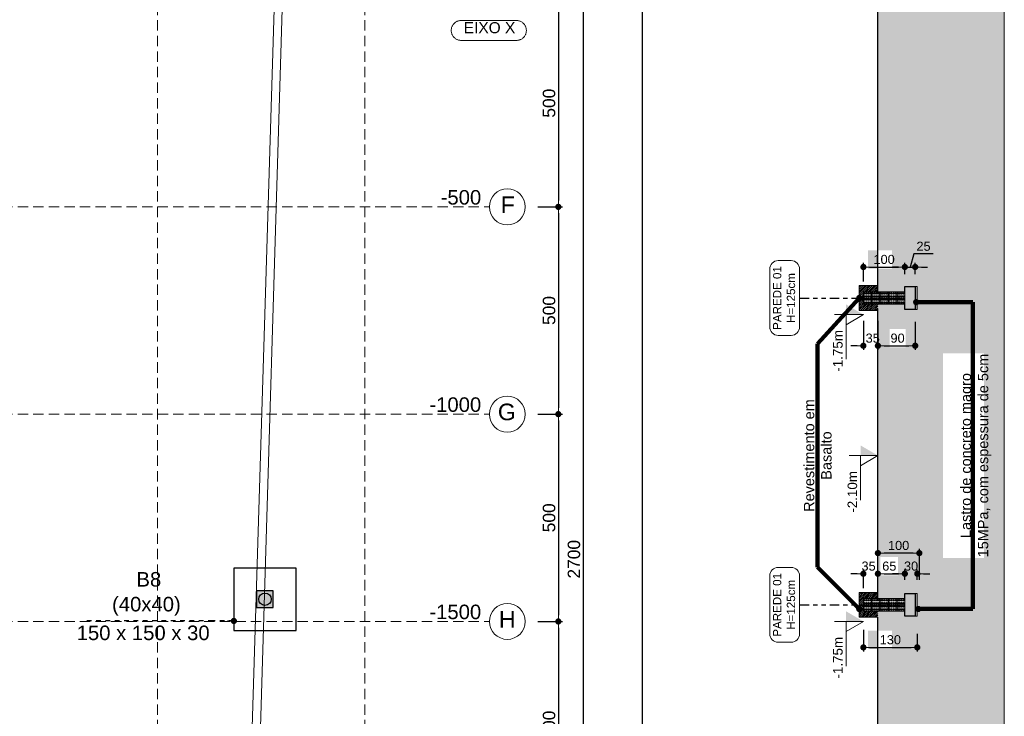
# Model space of a CAD drawing. Header units: millimetres. Extents: x 83 to 471, y -739 to 93.
# Tile 178 of 185: x 171 to 195, y 32 to 49. Entities that reach past the tile are written whole.
import ezdxf

# ---------------------------------------------------------------- set-up
doc = ezdxf.new("R2010")
doc.units = ezdxf.units.MM
for name, pattern in [('CYPE_RAYA', [0.225, 0.1125, -0.1125]), ('CYPE_RAYAPUNTOPUNTO', [0.45, 0.225, -0.075, 0, -0.075, 0, -0.075]), ('TRAZO_HUECO', [0.75, 0.5, -0.25])]:
    doc.linetypes.add(name, pattern=pattern)
for name, color, linetype, lineweight in [('.', 7, 'Continuous', 5), ('__MAGNUS.Cota', 30, 'Continuous', 9), ('A-FLOR', 7, 'Continuous', 9), ('BL_CONTORNO', 7, 'Continuous', 30), ('CORTE - RAMPA', 7, 'Continuous', 0), ('CORTE_COTAS_DAS_PLANTAS', 7, 'Continuous', 9), ('COTA_FORMAS', 7, 'CYPE_RAYAPUNTOPUNTO', 0), ('COTAS', 250, 'Continuous', 5), ('COTAS_REF_LINHAS', 7, 'Continuous', 20), ('FUN_COTAS', 7, 'Continuous', 0), ('PECA_COMPLETA', 7, 'Continuous', 0), ('PILAR_DIM', 240, 'Continuous', 15), ('PILAR_REF', 240, 'Continuous', 15), ('SAP_DIMENSION_Y_ARM', 7, 'Continuous', 0), ('VIG_HATCH', 7, 'Continuous', 0)]:
    doc.layers.add(name, color=color, linetype=linetype, lineweight=lineweight)
doc.layers.add('PILAR_MORRE', color=60, linetype='Continuous')
doc.styles.add('Arial', font='arial.ttf')
doc.dimstyles.new('Copy of UM_100.000000', dxfattribs={"dimtxt": 0.3, "dimasz": 0.15, "dimexe": 0.1, "dimexo": 0.3, "dimgap": 0.07, "dimtad": 1, "dimdec": 0, "dimlfac": 100, "dimzin": 0, "dimdsep": 46, "dimtxsty": 'Arial', "dimblk": 'DOT', "dimcen": 0.09, "dimdle": 0.1, "dimclrd": 30, "dimclre": 30, "dimclrt": 7, "dimadec": 1, "dimazin": 2, "dimtfac": 1, "dimtdec": 0, "dimtofl": 0, "dimtmove": 0, "dimatfit": 3, "dimldrblk": 'DOT', "dimfxl": 1, "dimtolj": 1, "dimarcsym": 0})
doc.dimstyles.new('Copy of UM_75.000000', dxfattribs={"dimtxt": 0.3, "dimasz": 0.15, "dimexe": 0.1, "dimexo": 0.3, "dimgap": 0.07, "dimtad": 1, "dimdec": 0, "dimlfac": 75, "dimzin": 0, "dimdsep": 46, "dimtxsty": 'Arial', "dimblk": 'DOT', "dimcen": 0.09, "dimdle": 0.1, "dimclrd": 30, "dimclre": 30, "dimclrt": 7, "dimadec": 1, "dimazin": 2, "dimtfac": 1, "dimtdec": 0, "dimtofl": 0, "dimtmove": 0, "dimatfit": 3, "dimldrblk": 'DOT', "dimfxl": 1, "dimtolj": 1, "dimarcsym": 0})
doc.dimstyles.new('UM_50.000000', dxfattribs={"dimtxt": 0.22, "dimasz": 0.1, "dimexe": 0.1, "dimexo": 0.3, "dimgap": 0.07, "dimtad": 1, "dimdec": 0, "dimlfac": 50, "dimzin": 0, "dimdsep": 46, "dimtxsty": 'Arial', "dimblk": 'DOT', "dimcen": 0.09, "dimdle": 0.1, "dimclrd": 30, "dimclre": 30, "dimclrt": 7, "dimadec": 1, "dimazin": 2, "dimtfac": 1, "dimtdec": 0, "dimtofl": 0, "dimtmove": 0, "dimatfit": 3, "dimldrblk": 'DOT', "dimfxl": 1, "dimtolj": 1, "dimarcsym": 0})

# ---------------------------------------------------------------- blocks, each defined once
blk = doc.blocks.new('fgfgfg')
at = {"layer": 'COTA_FORMAS', "linetype": 'TRAZO_HUECO', "ltscale": 0.5}
for p, q in [((59.181, 10.326), (66.284, -47.238)), ((54.219, 9.713), (61.322, -47.85)), ((-4.266, -30.754), (66.2, -22.058)), ((-3.653, -35.716), (66.812, -27.021)), ((-3.041, -40.679), (67.425, -31.983))]:
    blk.add_line(p, q, dxfattribs=at)
at = {"layer": 'COTAS_REF_LINHAS', "color": 7}
blk.add_lwpolyline([(64.975, -17.682), (64.959, -17.684), (64.944, -17.688), (64.928, -17.692), (64.913, -17.698), (64.899, -17.705), (64.885, -17.712), (64.871, -17.721), (64.858, -17.73), (64.846, -17.74), (64.834, -17.751), (64.823, -17.763), (64.813, -17.775), (64.804, -17.789), (64.795, -17.802), (64.788, -17.817), (64.782, -17.831), (64.776, -17.846), (64.772, -17.862), (64.768, -17.877), (64.766, -17.893), (64.765, -17.909), (64.765, -17.925), (64.766, -17.941), (64.768, -17.957), (64.771, -17.973), (64.775, -17.989), (64.78, -18.004), (64.786, -18.019), (64.793, -18.033), (64.801, -18.047), (64.81, -18.06), (64.82, -18.073), (64.83, -18.085), (64.842, -18.096), (64.854, -18.107), (64.867, -18.116), (64.88, -18.125), (64.894, -18.133), (64.909, -18.14), (64.923, -18.146), (64.939, -18.151), (64.954, -18.155), (64.97, -18.157), (64.986, -18.159), (65.002, -18.16), (65.018, -18.16), (65.034, -18.158), (66.356, -17.995), (66.372, -17.993), (66.388, -17.989), (66.403, -17.984), (66.418, -17.979), (66.433, -17.972), (66.447, -17.965), (66.46, -17.956), (66.473, -17.947), (66.486, -17.937), (66.497, -17.926), (66.508, -17.914), (66.518, -17.901), (66.528, -17.888), (66.536, -17.874), (66.543, -17.86), (66.55, -17.845), (66.555, -17.83), (66.559, -17.815), (66.563, -17.799), (66.565, -17.783), (66.566, -17.767), (66.567, -17.751), (66.566, -17.735), (66.564, -17.719), (66.561, -17.704), (66.557, -17.688), (66.552, -17.673), (66.545, -17.658), (66.538, -17.644), (66.53, -17.63), (66.521, -17.617), (66.512, -17.604), (66.501, -17.592), (66.49, -17.581), (66.477, -17.57), (66.465, -17.56), (66.451, -17.552), (66.437, -17.544), (66.423, -17.537), (66.408, -17.531), (66.393, -17.526), (66.377, -17.522), (66.361, -17.519), (66.345, -17.518), (66.329, -17.517), (66.313, -17.517), (66.297, -17.519), (64.975, -17.682)], close=True, dxfattribs=at)
for centre in [(66.63, -22.005), (67.242, -26.968), (67.855, -31.93)]:
    blk.add_circle(centre, 0.433, dxfattribs=at)
at = {"layer": 'COTAS_REF_LINHAS', "color": 7, "style": 'Arial'}
for s, height, p in [('EIXO X', 0.2667, (65.075, -17.978)), ('F', 0.4, (66.489, -22.171)), ('G', 0.4, (67.034, -27.141)), ('H', 0.4, (67.672, -32.101))]:
    blk.add_text(s, height=height, rotation=7.0348, dxfattribs=at).set_placement(p)
at = {"layer": 'COTAS_REF_LINHAS', "color": 7, "char_height": 0.35, "attachment_point": 3, "rotation": 7.0348, "style": 'Arial'}
for s, insert in [('-500', (65.956, -21.681)), ('-1000', (66.568, -26.643)), ('-1500', (67.18, -31.605))]:
    blk.add_mtext(s, dxfattribs=dict(at, insert=insert))
blk = doc.blocks.new('RUAS')
at = {"layer": 'A-FLOR'}
for p, q in [((64.155, 47.568), (62.778, 2.393)), ((63.044, 17.68), (63.955, 47.571)), ((62.518, 0.412), (63.044, 17.68))]:
    blk.add_line(p, q, dxfattribs=at)
blk = doc.blocks.new('_DOT')
at = {"layer": '__MAGNUS.Cota', "linetype": 'ByBlock'}
blk.add_line((-0.5, 0), (-1, 0), dxfattribs=at)
at = {"layer": '__MAGNUS.Cota', "linetype": 'ByBlock', "const_width": 0.5}
blk.add_lwpolyline([(-0.25, 0, 1), (0.25, 0, 1)], format="xyb", close=True, dxfattribs=at)
blk = doc.blocks.new('*D533')
at = {"layer": 'COTAS', "color": 30, "lineweight": -2}
for p, q in [((183.299, 49.749), (183.862, 49.749)), ((183.762, 49.599), (183.762, 44.899)), ((183.265, 44.749), (183.862, 44.749))]:
    blk.add_line(p, q, dxfattribs=at)
at = {"layer": 'Defpoints', "color": 0}
for p in [(182.999, 49.749), (182.965, 44.749), (183.762, 44.749)]:
    blk.add_point(p, dxfattribs=at)
at = {"layer": 'COTAS', "color": 30, "linetype": 'ByBlock', "lineweight": -2, "xscale": 0.15, "yscale": 0.15, "zscale": 0.15}
for p, rotation in [((183.762, 49.749), 90), ((183.762, 44.749), 270)]:
    blk.add_blockref('_DOT', p, dxfattribs=dict(at, rotation=rotation))
at = {"layer": 'COTAS', "color": 7, "insert": (183.539, 47.249), "char_height": 0.3, "attachment_point": 5, "rotation": 90, "style": 'Arial'}
blk.add_mtext('\\A1;500', dxfattribs=at)
blk = doc.blocks.new('*D534')
at = {"layer": 'COTAS', "color": 30, "lineweight": -2}
for p, q in [((183.265, 44.749), (183.862, 44.749)), ((183.762, 44.599), (183.762, 39.899)), ((183.265, 39.749), (183.862, 39.749))]:
    blk.add_line(p, q, dxfattribs=at)
at = {"layer": 'Defpoints', "color": 0}
for p in [(182.965, 44.749), (182.965, 39.749), (183.762, 39.749)]:
    blk.add_point(p, dxfattribs=at)
at = {"layer": 'COTAS', "color": 30, "linetype": 'ByBlock', "lineweight": -2, "xscale": 0.15, "yscale": 0.15, "zscale": 0.15}
for p, rotation in [((183.762, 44.749), 90), ((183.762, 39.749), 270)]:
    blk.add_blockref('_DOT', p, dxfattribs=dict(at, rotation=rotation))
at = {"layer": 'COTAS', "color": 7, "insert": (183.539, 42.249), "char_height": 0.3, "attachment_point": 5, "rotation": 90, "style": 'Arial'}
blk.add_mtext('\\A1;500', dxfattribs=at)
blk = doc.blocks.new('*D535')
at = {"layer": 'COTAS', "color": 30, "lineweight": -2}
for p, q in [((183.265, 39.749), (183.862, 39.749)), ((183.762, 39.599), (183.762, 34.899)), ((183.265, 34.749), (183.862, 34.749))]:
    blk.add_line(p, q, dxfattribs=at)
at = {"layer": 'Defpoints', "color": 0}
for p in [(182.965, 39.749), (182.965, 34.749), (183.762, 34.749)]:
    blk.add_point(p, dxfattribs=at)
at = {"layer": 'COTAS', "color": 30, "linetype": 'ByBlock', "lineweight": -2, "xscale": 0.15, "yscale": 0.15, "zscale": 0.15}
for p, rotation in [((183.762, 39.749), 90), ((183.762, 34.749), 270)]:
    blk.add_blockref('_DOT', p, dxfattribs=dict(at, rotation=rotation))
at = {"layer": 'COTAS', "color": 7, "insert": (183.539, 37.249), "char_height": 0.3, "attachment_point": 5, "rotation": 90, "style": 'Arial'}
blk.add_mtext('\\A1;500', dxfattribs=at)
blk = doc.blocks.new('*D536')
at = {"layer": 'COTAS', "color": 30, "lineweight": -2}
for p, q in [((183.265, 34.749), (183.862, 34.749)), ((183.762, 34.599), (183.762, 29.899)), ((183.265, 29.749), (183.862, 29.749))]:
    blk.add_line(p, q, dxfattribs=at)
at = {"layer": 'Defpoints', "color": 0}
for p in [(182.965, 34.749), (182.965, 29.749), (183.762, 29.749)]:
    blk.add_point(p, dxfattribs=at)
at = {"layer": 'COTAS', "color": 30, "linetype": 'ByBlock', "lineweight": -2, "xscale": 0.15, "yscale": 0.15, "zscale": 0.15}
for p, rotation in [((183.762, 34.749), 90), ((183.762, 29.749), 270)]:
    blk.add_blockref('_DOT', p, dxfattribs=dict(at, rotation=rotation))
at = {"layer": 'COTAS', "color": 7, "insert": (183.539, 32.249), "char_height": 0.3, "attachment_point": 5, "rotation": 90, "style": 'Arial'}
blk.add_mtext('\\A1;500', dxfattribs=at)
blk = doc.blocks.new('*D540')
at = {"layer": 'COTAS', "color": 30, "lineweight": -2}
for p, q in [((183.299, 49.749), (184.463, 49.749)), ((184.363, 49.599), (184.363, 22.899)), ((183.265, 22.749), (184.463, 22.749))]:
    blk.add_line(p, q, dxfattribs=at)
at = {"layer": 'Defpoints', "color": 0}
for p in [(182.999, 49.749), (182.965, 22.749), (184.363, 22.749)]:
    blk.add_point(p, dxfattribs=at)
at = {"layer": 'COTAS', "color": 30, "linetype": 'ByBlock', "lineweight": -2, "xscale": 0.15, "yscale": 0.15, "zscale": 0.15}
for p, rotation in [((184.363, 49.749), 90), ((184.363, 22.749), 270)]:
    blk.add_blockref('_DOT', p, dxfattribs=dict(at, rotation=rotation))
at = {"layer": 'COTAS', "color": 7, "insert": (184.139, 36.249), "char_height": 0.3, "attachment_point": 5, "rotation": 90, "style": 'Arial'}
blk.add_mtext('\\A1;2700', dxfattribs=at)
blk = doc.blocks.new('*D1122')
at = {"layer": 'COTAS', "color": 30, "lineweight": -2}
for p, q in [((191.469, 35.55), (191.469, 36)), ((191.619, 35.9), (191.969, 35.9)), ((192.119, 35.75), (192.119, 36))]:
    blk.add_line(p, q, dxfattribs=at)
at = {"layer": 'Defpoints', "color": 0}
for p in [(192.119, 35.9), (192.119, 35.45), (191.469, 35.25)]:
    blk.add_point(p, dxfattribs=at)
at = {"layer": 'COTAS', "color": 30, "linetype": 'ByBlock', "lineweight": -2, "xscale": 0.15, "yscale": 0.15, "zscale": 0.15, "rotation": 180}
blk.add_blockref('_DOT', (191.469, 35.9), dxfattribs=at)
at = {"layer": 'COTAS', "color": 30, "linetype": 'ByBlock', "lineweight": -2, "xscale": 0.15, "yscale": 0.15, "zscale": 0.15}
blk.add_blockref('_DOT', (192.119, 35.9), dxfattribs=at)
at = {"layer": 'COTAS', "color": 7, "insert": (191.744, 36.082), "char_height": 0.22, "attachment_point": 5, "style": 'Arial'}
blk.add_mtext('\\A1;65', dxfattribs=at)
blk = doc.blocks.new('*D1123')
at = {"layer": 'COTAS', "color": 30, "lineweight": -2}
for p, q in [((191.119, 34.549), (191.119, 34.024)), ((192.419, 34.449), (192.419, 34.024)), ((191.269, 34.124), (192.269, 34.124))]:
    blk.add_line(p, q, dxfattribs=at)
at = {"layer": 'Defpoints', "color": 0}
for p in [(191.119, 34.849), (192.419, 34.749), (192.419, 34.124)]:
    blk.add_point(p, dxfattribs=at)
at = {"layer": 'COTAS', "color": 30, "linetype": 'ByBlock', "lineweight": -2, "xscale": 0.15, "yscale": 0.15, "zscale": 0.15, "rotation": 180}
blk.add_blockref('_DOT', (191.119, 34.124), dxfattribs=at)
at = {"layer": 'COTAS', "color": 30, "linetype": 'ByBlock', "lineweight": -2, "xscale": 0.15, "yscale": 0.15, "zscale": 0.15}
blk.add_blockref('_DOT', (192.419, 34.124), dxfattribs=at)
at = {"layer": 'COTAS', "color": 7, "insert": (191.769, 34.307), "char_height": 0.22, "attachment_point": 5, "style": 'Arial'}
blk.add_mtext('\\A1;130', dxfattribs=at)
blk = doc.blocks.new('*D1124')
at = {"layer": 'COTAS', "color": 30, "lineweight": -2}
for p, q in [((191.469, 42), (191.469, 41.299)), ((192.369, 41.975), (192.369, 41.299)), ((191.619, 41.399), (192.219, 41.399))]:
    blk.add_line(p, q, dxfattribs=at)
at = {"layer": 'Defpoints', "color": 0}
for p in [(191.469, 42.3), (192.369, 42.275), (192.369, 41.399)]:
    blk.add_point(p, dxfattribs=at)
at = {"layer": 'COTAS', "color": 30, "linetype": 'ByBlock', "lineweight": -2, "xscale": 0.15, "yscale": 0.15, "zscale": 0.15, "rotation": 180}
blk.add_blockref('_DOT', (191.469, 41.399), dxfattribs=at)
at = {"layer": 'COTAS', "color": 30, "linetype": 'ByBlock', "lineweight": -2, "xscale": 0.15, "yscale": 0.15, "zscale": 0.15}
blk.add_blockref('_DOT', (192.369, 41.399), dxfattribs=at)
at = {"layer": 'COTAS', "color": 7, "insert": (191.944, 41.581), "char_height": 0.22, "attachment_point": 5, "style": 'Arial'}
blk.add_mtext('\\A1;90', dxfattribs=at)
blk = doc.blocks.new('*D1125')
at = {"layer": 'COTAS', "color": 30, "lineweight": -2}
for p, q in [((191.119, 42.95), (191.119, 43.398)), ((191.269, 43.298), (191.969, 43.298)), ((192.119, 43.125), (192.119, 43.398))]:
    blk.add_line(p, q, dxfattribs=at)
at = {"layer": 'Defpoints', "color": 0}
for p in [(192.119, 43.298), (192.119, 42.825), (191.119, 42.65)]:
    blk.add_point(p, dxfattribs=at)
at = {"layer": 'COTAS', "color": 30, "linetype": 'ByBlock', "lineweight": -2, "xscale": 0.15, "yscale": 0.15, "zscale": 0.15, "rotation": 180}
blk.add_blockref('_DOT', (191.119, 43.298), dxfattribs=at)
at = {"layer": 'COTAS', "color": 30, "linetype": 'ByBlock', "lineweight": -2, "xscale": 0.15, "yscale": 0.15, "zscale": 0.15}
blk.add_blockref('_DOT', (192.119, 43.298), dxfattribs=at)
at = {"layer": 'COTAS', "color": 7, "insert": (191.619, 43.48), "char_height": 0.22, "attachment_point": 5, "style": 'Arial'}
blk.add_mtext('\\A1;100', dxfattribs=at)
blk = doc.blocks.new('*D1140')
at = {"layer": 'COTAS', "color": 30, "lineweight": -2}
for p, q in [((190.969, 35.9), (190.819, 35.9)), ((191.119, 35.55), (191.119, 36)), ((191.469, 35.65), (191.469, 36)), ((191.619, 35.9), (191.769, 35.9))]:
    blk.add_line(p, q, dxfattribs=at)
at = {"layer": 'Defpoints', "color": 0}
for p in [(191.469, 35.9), (191.119, 35.25), (191.469, 35.35)]:
    blk.add_point(p, dxfattribs=at)
at = {"layer": 'COTAS', "color": 30, "linetype": 'ByBlock', "lineweight": -2, "xscale": 0.15, "yscale": 0.15, "zscale": 0.15}
blk.add_blockref('_DOT', (191.119, 35.9), dxfattribs=at)
at = {"layer": 'COTAS', "color": 30, "linetype": 'ByBlock', "lineweight": -2, "xscale": 0.15, "yscale": 0.15, "zscale": 0.15, "rotation": 180}
blk.add_blockref('_DOT', (191.469, 35.9), dxfattribs=at)
at = {"layer": 'COTAS', "color": 7, "insert": (191.244, 36.083), "char_height": 0.22, "attachment_point": 5, "style": 'Arial'}
blk.add_mtext('\\A1;35', dxfattribs=at)
blk = doc.blocks.new('DOT')
at = {"color": 0, "linetype": 'ByBlock'}
blk.add_line((-0.5, 0), (-1, 0), dxfattribs=at)
at = {"color": 0, "linetype": 'ByBlock', "const_width": 0.5}
blk.add_lwpolyline([(-0.25, 0, 1), (0.25, 0, 1)], format="xyb", close=True, dxfattribs=at)
blk = doc.blocks.new('*D1141')
at = {"layer": 'COTAS', "color": 30, "lineweight": -2}
for p, q in [((191.119, 42), (191.119, 41.299)), ((191.469, 41.85), (191.469, 41.299)), ((190.969, 41.399), (190.819, 41.399)), ((191.619, 41.399), (191.769, 41.399))]:
    blk.add_line(p, q, dxfattribs=at)
at = {"layer": 'Defpoints', "color": 0}
for p in [(191.119, 42.3), (191.469, 42.15), (191.469, 41.399)]:
    blk.add_point(p, dxfattribs=at)
at = {"layer": 'COTAS', "color": 30, "linetype": 'ByBlock', "lineweight": -2, "xscale": 0.15, "yscale": 0.15, "zscale": 0.15}
blk.add_blockref('_DOT', (191.119, 41.399), dxfattribs=at)
at = {"layer": 'COTAS', "color": 30, "linetype": 'ByBlock', "lineweight": -2, "xscale": 0.15, "yscale": 0.15, "zscale": 0.15, "rotation": 180}
blk.add_blockref('_DOT', (191.469, 41.399), dxfattribs=at)
at = {"layer": 'COTAS', "color": 7, "insert": (191.344, 41.581), "char_height": 0.22, "attachment_point": 5, "style": 'Arial'}
blk.add_mtext('\\A1;35', dxfattribs=at)
blk = doc.blocks.new('*D1987')
at = {"layer": 'COTAS', "color": 30, "lineweight": -2}
for p, q in [((192.339, 43.615), (192.244, 43.298)), ((192.8, 43.615), (192.339, 43.615)), ((191.969, 43.298), (191.819, 43.298)), ((192.119, 43.125), (192.119, 43.398)), ((192.119, 43.298), (192.369, 43.298)), ((192.369, 43.125), (192.369, 43.398)), ((192.519, 43.298), (192.669, 43.298))]:
    blk.add_line(p, q, dxfattribs=at)
at = {"layer": 'Defpoints', "color": 0}
for p in [(192.369, 43.298), (192.119, 42.825), (192.369, 42.825)]:
    blk.add_point(p, dxfattribs=at)
at = {"layer": 'COTAS', "color": 30, "linetype": 'ByBlock', "lineweight": -2, "xscale": 0.15, "yscale": 0.15, "zscale": 0.15}
blk.add_blockref('_DOT', (192.119, 43.298), dxfattribs=at)
at = {"layer": 'COTAS', "color": 30, "linetype": 'ByBlock', "lineweight": -2, "xscale": 0.15, "yscale": 0.15, "zscale": 0.15, "rotation": 180}
blk.add_blockref('_DOT', (192.369, 43.298), dxfattribs=at)
at = {"layer": 'COTAS', "color": 7, "insert": (192.57, 43.798), "char_height": 0.22, "attachment_point": 5, "style": 'Arial'}
blk.add_mtext('\\A1;25', dxfattribs=at)
blk = doc.blocks.new('*D1989')
at = {"layer": 'COTAS', "color": 30, "lineweight": -2}
for p, q in [((191.969, 35.9), (191.819, 35.9)), ((192.119, 35.75), (192.119, 36)), ((192.419, 35.75), (192.419, 36)), ((192.569, 35.9), (192.719, 35.9))]:
    blk.add_line(p, q, dxfattribs=at)
at = {"layer": 'Defpoints', "color": 0}
for p in [(192.419, 35.9), (192.119, 35.45), (192.419, 35.45)]:
    blk.add_point(p, dxfattribs=at)
at = {"layer": 'COTAS', "color": 30, "linetype": 'ByBlock', "lineweight": -2, "xscale": 0.15, "yscale": 0.15, "zscale": 0.15}
blk.add_blockref('_DOT', (192.119, 35.9), dxfattribs=at)
at = {"layer": 'COTAS', "color": 30, "linetype": 'ByBlock', "lineweight": -2, "xscale": 0.15, "yscale": 0.15, "zscale": 0.15, "rotation": 180}
blk.add_blockref('_DOT', (192.419, 35.9), dxfattribs=at)
at = {"layer": 'COTAS', "color": 7, "insert": (192.269, 36.083), "char_height": 0.22, "attachment_point": 5, "style": 'Arial'}
blk.add_mtext('\\A1;30', dxfattribs=at)
blk = doc.blocks.new('*D2258')
at = {"layer": 'COTAS', "color": 30, "lineweight": -2}
for p, q in [((191.469, 35.85), (191.469, 36.498)), ((192.319, 36.398), (191.619, 36.398)), ((192.469, 35.75), (192.469, 36.498))]:
    blk.add_line(p, q, dxfattribs=at)
at = {"layer": 'Defpoints', "color": 0}
for p in [(191.469, 36.398), (191.469, 35.55), (192.469, 35.45)]:
    blk.add_point(p, dxfattribs=at)
at = {"layer": 'COTAS', "color": 30, "linetype": 'ByBlock', "lineweight": -2, "xscale": 0.15, "yscale": 0.15, "zscale": 0.15, "rotation": 180}
blk.add_blockref('_DOT', (191.469, 36.398), dxfattribs=at)
at = {"layer": 'COTAS', "color": 30, "linetype": 'ByBlock', "lineweight": -2, "xscale": 0.15, "yscale": 0.15, "zscale": 0.15}
blk.add_blockref('_DOT', (192.469, 36.398), dxfattribs=at)
at = {"layer": 'COTAS', "color": 7, "insert": (191.969, 36.581), "char_height": 0.22, "attachment_point": 5, "style": 'Arial'}
blk.add_mtext('\\A1;100', dxfattribs=at)
blk = doc.blocks.new('G$C706CCFBA')
at = {"lineweight": 5}
for p, q in [((-1, 0), (-1, -0.15)), ((-0.805, 0), (-0.805, -0.15)), ((-0.8, 0), (-0.8, -0.15)), ((-0.795, 0), (-0.795, -0.15)), ((-0.605, 0), (-0.605, -0.15)), ((-0.6, 0), (-0.6, -0.15)), ((-0.595, 0), (-0.595, -0.15)), ((-0.4, 0), (-0.4, -0.15)), ((-0.4, 0), (-0.4, -0.15)), ((-0.395, 0), (-0.395, -0.15)), ((-0.39, 0), (-0.39, -0.15)), ((-0.195, 0), (-0.195, -0.15)), ((-0.195, 0), (-0.195, -0.15)), ((-0.19, 0), (-0.19, -0.15)), ((-0.185, 0), (-0.185, -0.15))]:
    blk.add_line(p, q, dxfattribs=at)
blk.add_lwpolyline([(-1, 0), (0, 0), (0, -0.15), (-1, -0.15)], close=True, dxfattribs=at)
for centre in [(-0.974, -0.038), (-0.974, -0.112), (-0.927, -0.038), (-0.927, -0.112), (-0.879, -0.038), (-0.879, -0.112), (-0.831, -0.038), (-0.831, -0.112), (-0.774, -0.038), (-0.774, -0.112), (-0.727, -0.038), (-0.727, -0.112), (-0.679, -0.038), (-0.679, -0.112), (-0.631, -0.038), (-0.631, -0.112), (-0.574, -0.038), (-0.574, -0.112), (-0.527, -0.038), (-0.527, -0.112), (-0.479, -0.038), (-0.479, -0.112), (-0.431, -0.038), (-0.431, -0.112), (-0.369, -0.038), (-0.369, -0.112), (-0.322, -0.038), (-0.322, -0.112), (-0.274, -0.038), (-0.274, -0.112), (-0.226, -0.038), (-0.226, -0.112), (-0.164, -0.038), (-0.164, -0.112), (-0.117, -0.038), (-0.117, -0.112), (-0.069, -0.038), (-0.069, -0.112), (-0.021, -0.038), (-0.021, -0.112)]:
    blk.add_circle(centre, 0.0164, dxfattribs=at)

msp = doc.modelspace()

# ---------------------------------------------------------------- hatches: boundary and pattern name
at = {"layer": '.', "true_color": 0x939598}
h = msp.add_hatch(dxfattribs=at)
h.set_pattern_fill('EARTH', color=252, scale=0.1)
h.paths.add_polyline_path([(192.41909, 42.82522), (192.41909, 42.27522), (192.11909, 42.27522), (192.11909, 42.40022), (191.46909, 42.40022), (191.46909, 35.30022), (192.11909, 35.30022), (192.11909, 35.42522), (192.41909, 35.42522), (192.41909, 34.87522), (192.11909, 34.87522), (192.11909, 35.00022), (191.46909, 35.00022), (191.46909, 31.49942), (192.96909, 29.94942), (193.01909, 29.94942), (193.01909, 28.8494), (192.96909, 28.8494), (192.96909, 27.16325), (190.61909, 24.76325), (190.61909, 24.76325), (190.61909, 23.96325), (190.61909, 23.96325), (190.61909, 21.83194), (189.71909, 21.04934), (189.71909, 20.84931), (189.36909, 20.84931), (189.36909, 13.20035), (189.71909, 13.20035), (189.71909, 13.00033), (189.21909, 13.00033), (189.21909, 10.20604), (194.51797, 10.20604), (194.51797, 91.54621), (191.81909, 91.54621), (191.81909, 85.08589), (192.31909, 85.08589), (192.31909, 84.88589), (191.96909, 84.88589), (191.96909, 77.14024), (192.31909, 77.14024), (192.31909, 76.94024), (191.81909, 76.94024), (191.81909, 74.74942), (192.06909, 74.74942), (192.06909, 68.31942), (191.81909, 68.31942), (191.81909, 56.04206), (191.46909, 53.06366), (191.46909, 42.70022), (192.11909, 42.70022), (192.11909, 42.82522), (192.41909, 42.82522)], is_closed=False)
h.paths.add_polyline_path([(191.23178, 34.52892), (191.80639, 34.52892), (191.80639, 34.08426), (191.23178, 34.08426)])
h.paths.add_polyline_path([(191.23178, 43.70272), (191.80639, 43.70272), (191.80639, 43.25807), (191.23178, 43.25807)])
h.paths.add_polyline_path([(190.61909, 23.45551), (190.61909, 23.0107)], flags=16)
h.paths.add_polyline_path([(191.70558, 31.38179), (192.28259, 31.38179), (192.28259, 30.93714), (191.70558, 30.93714)])
h.paths.add_polyline_path([(192.62152, 30.79168), (193.04576, 30.79168), (193.04576, 30.34688), (192.62152, 30.34688)], flags=16)
h.paths.add_polyline_path([(193.03912, 36.28177), (193.03912, 41.21867), (194.02622, 41.21867), (194.02622, 36.28177)], flags=16)
h.paths.add_polyline_path([(193.03912, 69.36932), (193.03912, 74.30622), (194.02622, 74.30622), (194.02622, 69.36932)], flags=16)
h.paths.add_polyline_path([(193.03912, 24.31545), (193.03912, 29.25236), (194.02622, 29.25236), (194.02622, 24.31545)], flags=16)
h.paths.add_polyline_path([(191.53069, 36.3039), (191.95748, 36.3039), (191.95748, 35.86015), (191.53069, 35.86015)], flags=16)
h.paths.add_polyline_path([(191.75152, 41.80239), (192.1426, 41.80239), (192.1426, 41.35864), (191.75152, 41.35864)], flags=16)
h.paths.add_polyline_path([(191.38718, 14.52534), (191.38718, 19.52432), (192.72699, 19.52432), (192.72699, 14.52534)], flags=16)
at = {"layer": '.', "true_color": 0x656565}
h = msp.add_hatch(color=251, dxfattribs=at)
h.dxf.hatch_style = 1
h.paths.add_polyline_path([(192.06909, 68.31942), (192.06909, 74.74942), (192.01909, 74.74942), (192.01909, 68.31942), (192.06909, 68.31942)], is_closed=False)
h.paths.add_polyline_path([(192.36909, 42.82522), (192.36909, 42.27522), (192.41909, 42.27522), (192.41909, 42.82522), (192.36909, 42.82522)], is_closed=False)
h.paths.add_polyline_path([(192.36909, 35.42522), (192.36909, 34.87522), (192.41909, 34.87522), (192.41909, 35.42522), (192.36909, 35.42522)], is_closed=False)
h.paths.add_polyline_path([(193.01909, 29.94942), (192.96909, 29.94942), (192.96909, 28.8494), (193.01909, 28.8494), (193.01909, 29.94942)], is_closed=False)
h.paths.add_polyline_path([(191.46909, 26.74864), (191.51909, 26.74864), (191.51909, 27.54864), (191.46909, 27.54864), (191.46909, 26.74864)], is_closed=False)
h.paths.add_polyline_path([(190.56909, 23.96325), (190.61909, 23.96325), (190.61909, 24.76325), (190.56909, 24.76325), (190.56909, 23.96325)], is_closed=False)
h.paths.add_polyline_path([(191.96909, 28.7469), (191.91909, 28.74691), (191.91909, 27.94689), (191.96909, 27.94688), (191.96909, 28.7469)], is_closed=False)
h.paths.add_polyline_path([(191.01909, 25.54958), (191.06909, 25.54958), (191.06909, 26.3496), (191.01909, 26.3496), (191.01909, 25.54958)], is_closed=False)
at = {"layer": '.', "lineweight": 0}
h = msp.add_hatch(dxfattribs=at)
h.set_pattern_fill('ANSI31', color=256, scale=0.01)
h.paths.add_polyline_path([(189.21909, 24.26324), (189.21909, 24.06325), (189.31909, 24.06325), (189.31909, 24.26324), (189.21909, 24.26324)], is_closed=False)
h.paths.add_polyline_path([(189.66909, 24.51325), (189.66909, 24.66325), (189.21909, 24.66325), (189.21909, 24.26324), (189.31909, 24.26324), (189.31909, 24.51325), (189.66909, 24.51325)], is_closed=False)
h.paths.add_polyline_path([(189.76909, 25.84959), (189.66909, 25.84959), (189.66909, 25.6496), (189.76909, 25.6496), (189.76909, 25.84959)], is_closed=False)
h.paths.add_polyline_path([(189.66909, 25.84959), (189.76909, 25.84959), (189.76909, 26.0996), (190.11909, 26.0996), (190.11909, 26.2496), (189.66909, 26.2496), (189.66909, 25.84959)], is_closed=False)
h.paths.add_polyline_path([(190.21909, 26.84864), (190.21909, 27.04863), (190.11909, 27.04863), (190.11909, 26.84864), (190.21909, 26.84864)], is_closed=False)
h.paths.add_polyline_path([(190.11909, 27.44864), (190.11909, 27.04863), (190.21909, 27.04863), (190.21909, 27.29864), (190.56909, 27.29864), (190.56909, 27.44864), (190.11909, 27.44864)], is_closed=False)
h.paths.add_polyline_path([(190.66909, 28.0469), (190.66909, 28.24689), (190.56909, 28.24689), (190.56909, 28.0469), (190.66909, 28.0469)], is_closed=False)
h.paths.add_polyline_path([(190.56909, 28.6469), (190.56909, 28.24689), (190.66909, 28.24689), (190.66909, 28.4969), (191.01909, 28.4969), (191.01909, 28.6469), (190.56909, 28.6469)], is_closed=False)
h.paths.add_polyline_path([(191.01909, 29.44941), (191.01909, 29.1494), (191.11909, 29.1494), (191.11909, 29.44941), (191.01909, 29.44941)], is_closed=False)
h.paths.add_polyline_path([(191.46909, 29.64942), (191.46909, 29.74942), (191.01909, 29.74942), (191.01909, 29.44941), (191.11909, 29.44941), (191.11909, 29.64942), (191.46909, 29.64942)], is_closed=False)
h.paths.add_polyline_path([(191.11909, 35.30022), (191.46909, 35.30022), (191.46909, 35.45022), (191.01909, 35.45022), (191.01909, 35.04982), (191.11909, 35.04982), (191.11909, 35.30022)], is_closed=False)
h.paths.add_polyline_path([(191.01909, 35.04982), (191.01909, 34.85022), (191.46909, 34.85022), (191.46909, 35.00022), (191.11909, 35.00022), (191.11909, 35.04982), (191.01909, 35.04982)], is_closed=False)
h.paths.add_polyline_path([(191.46909, 42.85022), (191.01909, 42.85022), (191.01909, 42.45022), (191.11909, 42.45022), (191.11909, 42.70022), (191.46909, 42.70022), (191.46909, 42.85022)], is_closed=False)
h.paths.add_polyline_path([(191.01909, 42.45022), (191.01909, 42.25022), (191.46909, 42.25022), (191.46909, 42.40022), (191.11909, 42.40022), (191.11909, 42.45022), (191.01909, 42.45022)], is_closed=False)
at = {"layer": 'COTAS'}
h = msp.add_hatch(color=256, dxfattribs=at)
h.dxf.hatch_style = 1
h.paths.add_polyline_path([(190.70161, 42.39537), (191.11909, 42.15022), (190.70161, 42.15022), (190.70161, 42.39537)])
h = msp.add_hatch(color=256, dxfattribs=at)
h.dxf.hatch_style = 1
h.paths.add_polyline_path([(191.05161, 38.99537), (191.46909, 38.75022), (191.05161, 38.75022), (191.05161, 38.99537)])
h = msp.add_hatch(color=256, dxfattribs=at)
h.dxf.hatch_style = 1
h.paths.add_polyline_path([(190.70161, 34.99457), (191.11909, 34.74942), (190.70161, 34.74942), (190.70161, 34.99457)])
at = {"layer": 'PILAR_MORRE'}
h = msp.add_hatch(color=256, dxfattribs=at)
h.dxf.hatch_style = 1
h.paths.add_polyline_path([(137.27995, 64.3687), (137.27995, 64.5687), (137.07995, 64.5687), (137.07995, 64.3687), (137.27995, 64.3687)])
h.paths.add_polyline_path([(131.25995, 64.3687), (131.25995, 64.5687), (131.05995, 64.5687), (131.05995, 64.3687), (131.25995, 64.3687)])
h.paths.add_polyline_path([(170.144, 50.29362), (170.144, 50.69362), (169.744, 50.69362), (169.744, 50.29362)])
h.paths.add_polyline_path([(177.80476, 65.16785), (177.80476, 65.56785), (177.40476, 65.56785), (177.40476, 65.16785)])
h.paths.add_polyline_path([(177.34485, 50.07485), (177.34485, 50.47485), (176.94485, 50.47485), (176.94485, 50.07485)])
h.paths.add_polyline_path([(170.60241, 65.28311), (170.60241, 65.68311), (170.20241, 65.68311), (170.20241, 65.28311)])
h.paths.add_polyline_path([(176.8857, 35.0845), (176.8857, 35.4845), (176.4857, 35.4845), (176.4857, 35.0845)])
h.paths.add_polyline_path([(169.68875, 35.29934), (169.68875, 35.69934), (169.28875, 35.69934), (169.28875, 35.29934)])
at = {"layer": 'VIG_HATCH', "true_color": 0xffe0e0}
h = msp.add_hatch(color=254, dxfattribs=at)
h.dxf.hatch_style = 1
h.paths.add_polyline_path([(192.36909, 42.82522), (192.11909, 42.82522), (192.11909, 42.70022), (191.11909, 42.70022), (191.11909, 42.40022), (192.11909, 42.40022), (192.11909, 42.27522), (192.36909, 42.27522), (192.36909, 42.82522)], is_closed=False)
h.paths.add_polyline_path([(191.11909, 42.40022), (192.11909, 42.40022), (192.11909, 42.40022), (191.11909, 42.40022), (191.11909, 42.40022)], is_closed=False, flags=16)
h.paths.add_polyline_path([(192.36909, 35.42522), (192.11909, 35.42522), (192.11909, 35.30022), (191.11909, 35.30022), (191.11909, 35.00022), (192.11909, 35.00022), (192.11909, 34.87522), (192.36909, 34.87522), (192.36909, 35.42522)], is_closed=False)
h.paths.add_polyline_path([(191.11909, 35.00022), (192.11909, 35.00022), (192.11909, 35.00022), (191.11909, 35.00022), (191.11909, 35.00022)], is_closed=False, flags=16)
h.paths.add_polyline_path([(192.96909, 29.44941), (192.96909, 29.94942), (192.66909, 29.94942), (192.66909, 29.64942), (191.11909, 29.64942), (191.11909, 29.44941), (192.96909, 29.44941)], is_closed=False)
h.paths.add_polyline_path([(192.96909, 29.44941), (191.11909, 29.44941), (191.11909, 29.2994), (192.66909, 29.2994), (192.66909, 28.8494), (192.96909, 28.8494), (192.96909, 29.44941)], is_closed=False)

# ---------------------------------------------------------------- linework, layer by layer
for p, q in [((185.7886, 10.20604), (185.7886, 91.54621)), ((191.46909, 42.65022), (191.46909, 53.06366)), ((192.11909, 42.65022), (192.11909, 42.82522)), ((192.11909, 42.82522), (192.36909, 42.82522)), ((192.36909, 42.82522), (192.36909, 42.27522)), ((191.46909, 35.25022), (191.46909, 42.30022)), ((192.11909, 42.27522), (192.11909, 42.45022)), ((192.36909, 42.27522), (192.11909, 42.27522)), ((192.11909, 35.25022), (192.11909, 35.42522)), ((192.11909, 35.42522), (192.36909, 35.42522)), ((192.36909, 35.42522), (192.36909, 34.87522)), ((192.11909, 34.87522), (192.11909, 35.05022)), ((191.46909, 29.64942), (191.46909, 34.84942)), ((192.36909, 34.87522), (192.11909, 34.87522))]:
    msp.add_line(p, q)
at = {"linetype": 'CYPE_RAYAPUNTOPUNTO'}
for p, q in [((189.58505, 42.55022), (192.11909, 42.55022)), ((189.58505, 35.15022), (192.11909, 35.15022))]:
    msp.add_line(p, q, dxfattribs=at)
at = {"layer": 'BL_CONTORNO'}
for points in [[(177.4357, 34.5345), (177.4357, 36.0345), (175.9357, 36.0345), (175.9357, 34.5345)], [(176.8857, 35.0845), (176.8857, 35.4845), (176.4857, 35.4845), (176.4857, 35.0845)]]:
    msp.add_lwpolyline(points, close=True, dxfattribs=at)
msp.add_circle((176.6857, 35.2845), 0.15, dxfattribs=at)
at = {"layer": 'COTAS'}
for p, q in [((191.11909, 42.15022), (190.42269, 42.15022)), ((190.70161, 42.15022), (190.70161, 41.07257)), ((191.11909, 42.15022), (190.70161, 41.90507)), ((190.70161, 41.90507), (190.70161, 42.15022)), ((191.46909, 38.75022), (190.77269, 38.75022)), ((191.05161, 38.75022), (191.05161, 37.67257)), ((191.46909, 38.75022), (191.05161, 38.50507)), ((191.05161, 38.50507), (191.05161, 38.75022)), ((191.11909, 34.74942), (190.42269, 34.74942)), ((190.70161, 34.74942), (190.70161, 33.67177)), ((191.11909, 34.74942), (190.70161, 34.50427)), ((190.70161, 34.50427), (190.70161, 34.74942))]:
    msp.add_line(p, q, dxfattribs=at)
at = {"layer": 'PECA_COMPLETA'}
for points in [[(194.51797, 10.20604), (96.62457, 10.20604), (96.62457, 91.54621), (194.51797, 91.54621)], [(192.36909, 42.27522), (192.36909, 42.82522), (192.41909, 42.82522), (192.41909, 42.27522)], [(192.36909, 34.87522), (192.36909, 35.42522), (192.41909, 35.42522), (192.41909, 34.87522)]]:
    msp.add_lwpolyline(points, close=True, dxfattribs=at)
for points in [[(189.06511, 43.45163), (189.37463, 43.45163, -0.41421356), (189.57865, 43.2476), (189.57865, 41.85284, -0.41421356), (189.37463, 41.64881), (189.06511, 41.64881, -0.41421356), (188.86108, 41.85284), (188.86108, 43.2476, -0.41421356)], [(189.06511, 36.05163), (189.37463, 36.05163, -0.41421356), (189.57865, 35.8476), (189.57865, 34.45284, -0.41421356), (189.37463, 34.24881), (189.06511, 34.24881, -0.41421356), (188.86108, 34.45284), (188.86108, 35.8476, -0.41421356)]]:
    msp.add_lwpolyline(points, format="xyb", close=True, dxfattribs=at)
for points in [[(191.46909, 42.85022), (191.01909, 42.85022), (191.01909, 42.25022), (191.46909, 42.25022)], [(192.11909, 42.70022), (191.11909, 42.70022), (191.11909, 42.40022), (192.11909, 42.40022)], [(191.46909, 35.45022), (191.01909, 35.45022), (191.01909, 34.85022), (191.46909, 34.85022)], [(192.11909, 35.30022), (191.11909, 35.30022), (191.11909, 35.00022), (192.11909, 35.00022)]]:
    msp.add_lwpolyline(points, dxfattribs=at)

# ---------------------------------------------------------------- block references
for name, p in [('RUAS', (113.6597, 25.25964)), ('G$C706CCFBA', (192.11909, 42.70022)), ('G$C706CCFBA', (192.11909, 42.55022)), ('G$C706CCFBA', (192.11909, 35.30022)), ('G$C706CCFBA', (192.11909, 35.15022))]:
    msp.add_blockref(name, p)
at = {"rotation": 352.9651507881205}
msp.add_blockref('fgfgfg', (119.09792, 74.74942), dxfattribs=at)

# ---------------------------------------------------------------- texts
at = {"layer": 'CORTE - RAMPA', "style": 'Arial'}
for s, p in [('-1.75m', (190.61863, 40.77275)), ('-2.10m', (190.96863, 37.37275)), ('-1.75m', (190.61863, 33.37195))]:
    msp.add_text(s, height=0.231, rotation=90, dxfattribs=at).set_placement(p)
at = {"layer": 'CORTE_COTAS_DAS_PLANTAS', "char_height": 0.25, "attachment_point": 2, "rotation": 90, "style": 'Arial'}
for s, insert, width in [('Lastro de concreto magro 15MPa, com espessura de 5cm', (193.46412, 38.75022), 4.9785313), ('Revestimento em Basalto', (189.68395, 38.75022), 3.3792788)]:
    msp.add_mtext(s, dxfattribs=dict(at, insert=insert, width=width))
at = {"layer": 'FUN_COTAS', "char_height": 0.2, "width": 1.7503467, "attachment_point": 2, "rotation": 90, "style": 'Arial'}
for insert in [(188.93881, 42.55022), (188.93881, 35.15022)]:
    msp.add_mtext('PAREDE 01\\PH=125cm', dxfattribs=dict(at, insert=insert))
at = {"layer": 'PILAR_DIM', "lineweight": 9, "style": 'Arial'}
msp.add_text('(40x40)', height=0.35, dxfattribs=at).set_placement((172.99782, 34.99204))
at = {"layer": 'PILAR_REF', "style": 'Arial'}
msp.add_text('B8', height=0.35, dxfattribs=at).set_placement((173.58648, 35.59096))
at = {"layer": 'SAP_DIMENSION_Y_ARM', "lineweight": 9, "style": 'Arial'}
msp.add_text('150 x 150 x 30', height=0.35, dxfattribs=at).set_placement((172.14438, 34.29925))

# ---------------------------------------------------------------- dimensions: what is measured, and where the dimension line sits
at = {"layer": 'COTAS'}
for base, p1, p2, picture, middle in [((183.76244, 44.74942), (182.99887, 49.74942), (182.96458, 44.74942), '*D533', (183.53927, 47.24942)), ((183.76244, 39.74942), (182.96458, 44.74942), (182.96458, 39.74942), '*D534', (183.53927, 42.24942)), ((183.76244, 34.74942), (182.96458, 39.74942), (182.96458, 34.74942), '*D535', (183.53927, 37.24942)), ((183.76244, 29.74942), (182.96458, 34.74942), (182.96458, 29.74942), '*D536', (183.53927, 32.24942))]:
    dim = msp.add_linear_dim(base=base, p1=p1, p2=p2, angle=90, dimstyle='Copy of UM_100.000000', override={"dimtmove": 1}, dxfattribs=at)
    dim.commit()
    dim.dimension.update_dxf_attribs({"geometry": picture, "text_midpoint": middle})
dim = msp.add_linear_dim(base=(184.36255, 22.74942), p1=(182.99887, 49.74942), p2=(182.96458, 22.74942), angle=90, dimstyle='Copy of UM_100.000000', dxfattribs=at)
dim.commit()
dim.dimension.update_dxf_attribs({"geometry": '*D540', "text_midpoint": (184.13938, 36.24942)})
for base, p1, p2, override, picture, middle in [((192.36909, 43.29807), (192.11909, 42.82522), (192.36909, 42.82522), {"dimtxt": 0.22, "dimtmove": 1}, '*D1987', (192.40928, 43.79772)), ((192.11909, 43.29807), (191.11909, 42.65022), (192.11909, 42.82522), {"dimtxt": 0.22}, '*D1125', (191.61909, 43.48039)), ((191.46909, 36.39821), (192.46909, 35.45022), (191.46909, 35.55022), {"dimtxt": 0.22, "dimtxsty": 'Arial', "dimldrblk": 'DOT'}, '*D2258', (191.96909, 36.58053)), ((192.41909, 34.12426), (191.11909, 34.84942), (192.41909, 34.74942), {"dimtxt": 0.22}, '*D1123', (191.76909, 34.30667))]:
    dim = msp.add_linear_dim(base=base, p1=p1, p2=p2, dimstyle='Copy of UM_100.000000', override=override, dxfattribs=at)
    dim.commit()
    dim.dimension.update_dxf_attribs({"geometry": picture, "text_midpoint": middle})
for base, p1, p2, override, picture, middle in [((191.46909, 41.39864), (191.11909, 42.30022), (191.46909, 42.15022), {"dimtxt": 0.22, "dimtxsty": 'Arial', "dimldrblk": 'DOT'}, '*D1141', (191.34409, 41.39864)), ((192.36909, 41.39864), (191.46909, 42.30022), (192.36909, 42.27522), {"dimtxt": 0.22}, '*D1124', (191.94409, 41.39864)), ((191.46909, 35.90015), (191.11909, 35.25022), (191.46909, 35.35022), {"dimtxt": 0.22, "dimtxsty": 'Arial', "dimldrblk": 'DOT'}, '*D1140', (191.24409, 35.90015)), ((192.11909, 35.90015), (191.46909, 35.25022), (192.11909, 35.45022), {"dimtxt": 0.22}, '*D1122', (191.74409, 35.90015)), ((192.41909, 35.90015), (192.11909, 35.45022), (192.41909, 35.45022), {"dimtxt": 0.22, "dimtmove": 1}, '*D1989', (192.26909, 35.90015))]:
    dim = msp.add_linear_dim(base=base, p1=p1, p2=p2, dimstyle='Copy of UM_100.000000', override=override, dxfattribs=at)
    dim.commit()
    dim.dimension.update_dxf_attribs({"geometry": picture, "text_midpoint": middle, "dimtype": 160})

# ---------------------------------------------------------------- leaders
for points in [[(191.01909, 42.55022), (190.0141, 41.44524), (190.0141, 37.46164)], [(192.39298, 42.45022), (193.75521, 42.45022), (193.75521, 37.54449)], [(191.01909, 35.05022), (190.0141, 36.05521), (190.0141, 40.03881)], [(192.44298, 35.04982), (193.75521, 35.04982), (193.75521, 39.95556)]]:
    msp.add_leader(points, dimstyle='Copy of UM_75.000000', override={"dimscale": 1, "dimtxt": 0.3, "dimasz": 0.15, "dimgap": 0.07, "dimtad": 0, "dimtxsty": 'Arial', "dimclrd": 30, "dimlwd": 65534}, dxfattribs=at)
at = {"layer": 'COTAS', "linetype": 'CYPE_RAYA'}
msp.add_leader([(175.9357, 34.76206), (175.42779, 34.76206), (172.32405, 34.76206)], dimstyle='UM_50.000000', override={"dimasz": 0.15, "dimgap": 0.07, "dimtad": 0, "dimclrd": 7}, dxfattribs=at)

doc.saveas('drawing.dxf')
